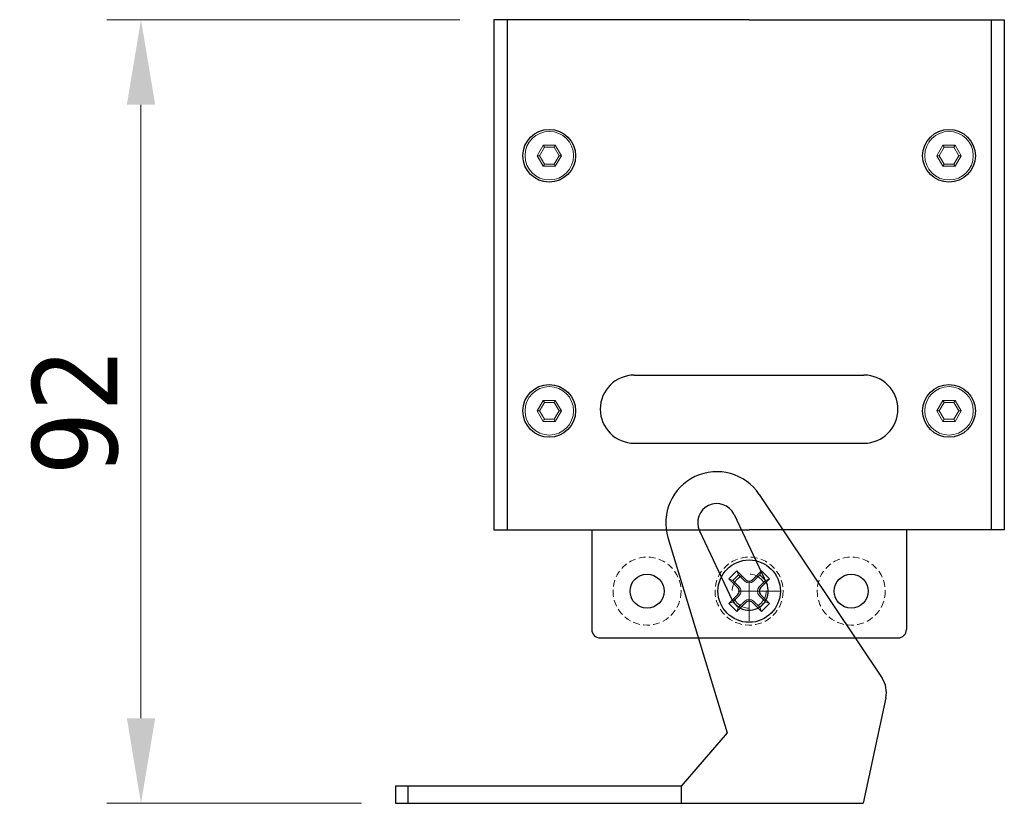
# Model space of a CAD drawing. Header units: millimetres. Extents: x -53556 to -50635, y 9212 to 12089.
# Tile 1 of 7: x -51790 to -51674, y 9397 to 9489. Entities that reach past the tile are written whole.
import ezdxf

# ---------------------------------------------------------------- set-up
doc = ezdxf.new("R2010")
doc.units = ezdxf.units.MM
doc.header["$LTSCALE"] = 0.5
doc.linetypes.add('HIDDEN2', pattern=[4.7625, 3.175, -1.5875])
doc.layers.add('_NL Sspike 750', color=7, linetype='Continuous')
doc.layers.add('vite m3 a croce', color=7, linetype='Continuous')
doc.styles.get("Standard").update_dxf_attribs({"font": 'tahoma.ttf'})
doc.dimstyles.new('frederic', dxfattribs={"dimscale": 4, "dimtxt": 2.5, "dimasz": 2.5, "dimexe": 1, "dimexo": 1, "dimtad": 1, "dimtxsty": 'Standard', "dimcen": 2.5, "dimclrd": 256, "dimclre": 256, "dimclrt": 256, "dimazin": 0, "dimtfac": 1, "dimtmove": 0, "dimatfit": 3, "dimfxl": 0, "dimlwd": 5, "dimlwe": 5, "dimarcsym": 0})

# ---------------------------------------------------------------- blocks, each defined once
blk = doc.blocks.new('M3 SVASATA INC ESAG')
at = {"lineweight": 5}
for p, q in [((3630.27, 2206.74), (3631.02, 2208.04)), ((3631.02, 2208.04), (3632.52, 2208.04)), ((3632.52, 2208.04), (3633.27, 2206.74)), ((3630.56, 2206.74), (3631.17, 2207.79)), ((3631.17, 2207.79), (3632.38, 2207.79)), ((3632.38, 2207.79), (3632.99, 2206.74)), ((3631.02, 2205.44), (3630.27, 2206.74)), ((3631.17, 2205.69), (3630.56, 2206.74)), ((3632.38, 2205.69), (3631.17, 2205.69)), ((3632.99, 2206.74), (3632.38, 2205.69)), ((3633.27, 2206.74), (3632.52, 2205.44)), ((3632.52, 2205.44), (3631.02, 2205.44))]:
    blk.add_line(p, q, dxfattribs=at)
at = {"lineweight": 5, "ltscale": 0.5}
for p, q in [((3631.02, 2208.04), (3631.17, 2207.79)), ((3632.52, 2208.04), (3632.38, 2207.79)), ((3630.27, 2206.74), (3630.56, 2206.74)), ((3631.02, 2205.44), (3631.17, 2205.69)), ((3632.38, 2205.69), (3632.52, 2205.44)), ((3632.99, 2206.74), (3633.27, 2206.74))]:
    blk.add_line(p, q, dxfattribs=at)
at = {"lineweight": 5}
blk.add_circle((3631.77, 2206.74), 3, dxfattribs=at)
blk = doc.blocks.new('vite m3 a croce')
at = {"layer": 'vite m3 a croce'}
for p, q in [((3573.842, 2155.482), (3572.842, 2155.482)), ((3572.842, 2155.482), (3572.842, 2154.331)), ((3573.842, 2155.482), (3573.842, 2154.331)), ((3571.292, 2152.931), (3571.292, 2153.931)), ((3571.292, 2153.931), (3572.442, 2153.931)), ((3574.242, 2153.931), (3575.392, 2153.931)), ((3575.392, 2153.931), (3575.392, 2152.931)), ((3571.292, 2152.931), (3572.442, 2152.931)), ((3572.842, 2152.531), (3572.842, 2151.381)), ((3573.842, 2152.531), (3573.842, 2151.381)), ((3574.242, 2152.931), (3575.392, 2152.931)), ((3572.842, 2151.381), (3573.842, 2151.381))]:
    blk.add_line(p, q, dxfattribs=at)
at = {"layer": 'vite m3 a croce', "lineweight": 5}
for p, q in [((3572.992, 2155.1), (3572.842, 2155.482)), ((3572.992, 2155.1), (3572.992, 2154.331)), ((3572.992, 2155.1), (3573.692, 2155.1)), ((3573.842, 2155.482), (3573.692, 2155.1)), ((3573.692, 2155.1), (3573.692, 2154.331)), ((3571.674, 2153.781), (3571.292, 2153.931)), ((3571.674, 2153.781), (3572.442, 2153.781)), ((3571.674, 2153.781), (3571.674, 2153.081)), ((3575.011, 2153.781), (3574.242, 2153.781)), ((3575.011, 2153.781), (3575.392, 2153.931)), ((3575.011, 2153.781), (3575.011, 2153.081)), ((3571.674, 2153.081), (3571.292, 2152.931)), ((3571.674, 2153.081), (3572.442, 2153.081)), ((3572.992, 2151.763), (3572.992, 2152.531)), ((3573.692, 2151.763), (3573.692, 2152.531)), ((3575.011, 2153.081), (3574.242, 2153.081)), ((3575.011, 2153.081), (3575.392, 2152.931)), ((3572.992, 2151.763), (3572.842, 2151.381)), ((3572.992, 2151.763), (3573.692, 2151.763)), ((3573.692, 2151.763), (3573.842, 2151.381))]:
    blk.add_line(p, q, dxfattribs=at)
at = {"layer": 'vite m3 a croce'}
blk.add_circle((3573.342, 2153.431), 2.75, dxfattribs=at)
at = {"layer": 'vite m3 a croce', "linetype": 'HIDDEN2', "lineweight": 5}
blk.add_circle((3573.342, 2153.431), 1.5, dxfattribs=at)
at = {"layer": 'vite m3 a croce'}
for centre, start, end in [((3572.442, 2154.331), 270, 360), ((3574.242, 2154.331), 180, 270), ((3572.442, 2152.531), 360, 90), ((3574.242, 2152.531), 90, 180)]:
    blk.add_arc(centre, 0.4, start, end, dxfattribs=at)
at = {"layer": 'vite m3 a croce', "lineweight": 5}
for centre, start, end in [((3572.442, 2154.331), 270, 360), ((3574.242, 2154.331), 180, 270), ((3572.442, 2152.531), 0, 90), ((3574.242, 2152.531), 90, 180)]:
    blk.add_arc(centre, 0.55, start, end, dxfattribs=at)
blk = doc.blocks.new('Sspike left')
at = {"ltscale": 0.5}
for p, q in [((-51738.48, 9845.56), (-51768.48, 9845.56)), ((-51768.48, 9845.56), (-51768.48, 9785.56)), ((-51766.94, 9845.56), (-51766.94, 9785.56)), ((-51738.48, 9845.56), (-51708.48, 9845.56)), ((-51710.02, 9845.56), (-51710.02, 9785.56)), ((-51708.48, 9845.56), (-51708.48, 9785.56)), ((-51751.98, 9803.76), (-51724.98, 9803.76)), ((-51751.98, 9795.76), (-51724.98, 9795.76)), ((-51768.48, 9785.56), (-51738.48, 9785.56)), ((-51756.98, 9785.56), (-51756.98, 9773.86)), ((-51708.48, 9785.56), (-51738.48, 9785.56)), ((-51719.98, 9785.56), (-51719.98, 9773.86)), ((-51755.98, 9772.86), (-51720.98, 9772.86))]:
    blk.add_line(p, q, dxfattribs=at)
at = {"lineweight": 5}
for p, q in [((-51738.48, 9774.87), (-51738.48, 9779.53)), ((-51739.77, 9778.36), (-51734.87, 9778.36))]:
    blk.add_line(p, q, dxfattribs=at)
at = {"ltscale": 0.5}
for centre, radius in [((-51761.98, 9829.56), 3.1), ((-51714.98, 9829.56), 3.1), ((-51761.98, 9799.56), 3.1), ((-51714.98, 9799.56), 3.1), ((-51750.48, 9778.36), 2), ((-51750.48, 9778.36), 2), ((-51726.48, 9778.36), 2)]:
    blk.add_circle(centre, radius, dxfattribs=at)
at = {"linetype": 'HIDDEN2', "lineweight": 5, "ltscale": 0.5}
for centre in [(-51750.48, 9778.36), (-51738.48, 9778.36), (-51726.48, 9778.36)]:
    blk.add_circle(centre, 4, dxfattribs=at)
at = {"ltscale": 0.5}
for centre, radius, start, end in [((-51751.98, 9799.76), 4, 90, 270), ((-51724.98, 9799.76), 4, 270, 90), ((-51755.98, 9773.86), 1, 180, 270), ((-51720.98, 9773.86), 1, 270, 0)]:
    blk.add_arc(centre, radius, start, end, dxfattribs=at)
at = {"xscale": 0.9499999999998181, "yscale": 0.9500000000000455, "zscale": 0.95}
for p in [(-55212.16, 7733.16), (-55165.16, 7733.16), (-55212.16, 7703.16), (-55165.16, 7703.16)]:
    blk.add_blockref('M3 SVASATA INC ESAG', p, dxfattribs=at)
at = {"layer": 'vite m3 a croce', "lineweight": 13, "xscale": 1.333333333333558, "yscale": 1.33333333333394, "zscale": 1.333333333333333, "rotation": 45}
blk.add_blockref('vite m3 a croce', (-53077.18, 4379.11), dxfattribs=at)
blk = doc.blocks.new('staffa left')
at = {"ltscale": 0.5}
for p, q in [((-52108.61, 9518.42), (-52094.16, 9496.8)), ((-52111.56, 9516.05), (-52107.71, 9507.91)), ((-52115.63, 9514.12), (-52111.78, 9505.99)), ((-52119.34, 9513.34), (-52112.37, 9490.37)), ((-52093.72, 9494.5), (-52096.38, 9482.09)), ((-52112.37, 9490.37), (-52117.79, 9484.09)), ((-52117.79, 9484.09), (-52151.38, 9484.09)), ((-52151.38, 9484.09), (-52151.38, 9482.09)), ((-52149.88, 9482.09), (-52149.88, 9484.09)), ((-52117.79, 9484.09), (-52117.79, 9482.09)), ((-52151.38, 9482.09), (-52096.38, 9482.09))]:
    blk.add_line(p, q, dxfattribs=at)
for centre, radius, start, end in [((-52113.59, 9515.08), 6, 33.75, 196.875), ((-52113.59, 9515.08), 2.25, 25.31, 205.31), ((-52109.79, 9507.04), 2.25, 205.31, 25.31), ((-52096.65, 9495.13), 3, 347.9041, 33.75)]:
    blk.add_arc(centre, radius, start, end, dxfattribs=at)
blk = doc.blocks.new('*D34')
at = {"lineweight": 5, "ltscale": 0.5}
for p, q in [((-51737.96, 9489.45), (-51779.46, 9489.45)), ((-51775.46, 9479.45), (-51775.46, 9407.3)), ((-51749.55, 9397.3), (-51779.46, 9397.3))]:
    blk.add_line(p, q, dxfattribs=at)
at = {"ltscale": 0.5}
for points in [[(-51777.12, 9479.45), (-51773.79, 9479.45), (-51775.46, 9489.45)], [(-51777.12, 9407.3), (-51773.79, 9407.3), (-51775.46, 9397.3)]]:
    blk.add_solid(points, dxfattribs=at)
at = {"layer": 'Defpoints', "color": 0, "ltscale": 0.5}
for p in [(-51733.96, 9489.45), (-51775.46, 9397.3), (-51745.55, 9397.3)]:
    blk.add_point(p, dxfattribs=at)
at = {"ltscale": 0.5, "insert": (-51783.16, 9443.37), "char_height": 10, "attachment_point": 5, "rotation": 90}
blk.add_mtext('92', dxfattribs=at)

msp = doc.modelspace()

# ---------------------------------------------------------------- block references
msp.add_blockref('staffa left', (405.832, -84.786))
at = {"layer": '_NL Sspike 750'}
msp.add_blockref('Sspike left', (34.52, -356.111), dxfattribs=at)

# ---------------------------------------------------------------- dimensions: what is measured, and where the dimension line sits
at = {"ltscale": 0.5}
dim = msp.add_linear_dim(base=(-51775.457, 9397.302), p1=(-51733.957, 9489.447), p2=(-51745.549, 9397.302), angle=90, text='92', dimstyle='frederic', dxfattribs=at)
dim.commit()
dim.dimension.update_dxf_attribs({"geometry": '*D34', "text_midpoint": (-51783.158, 9443.375)})

doc.saveas('drawing.dxf')
